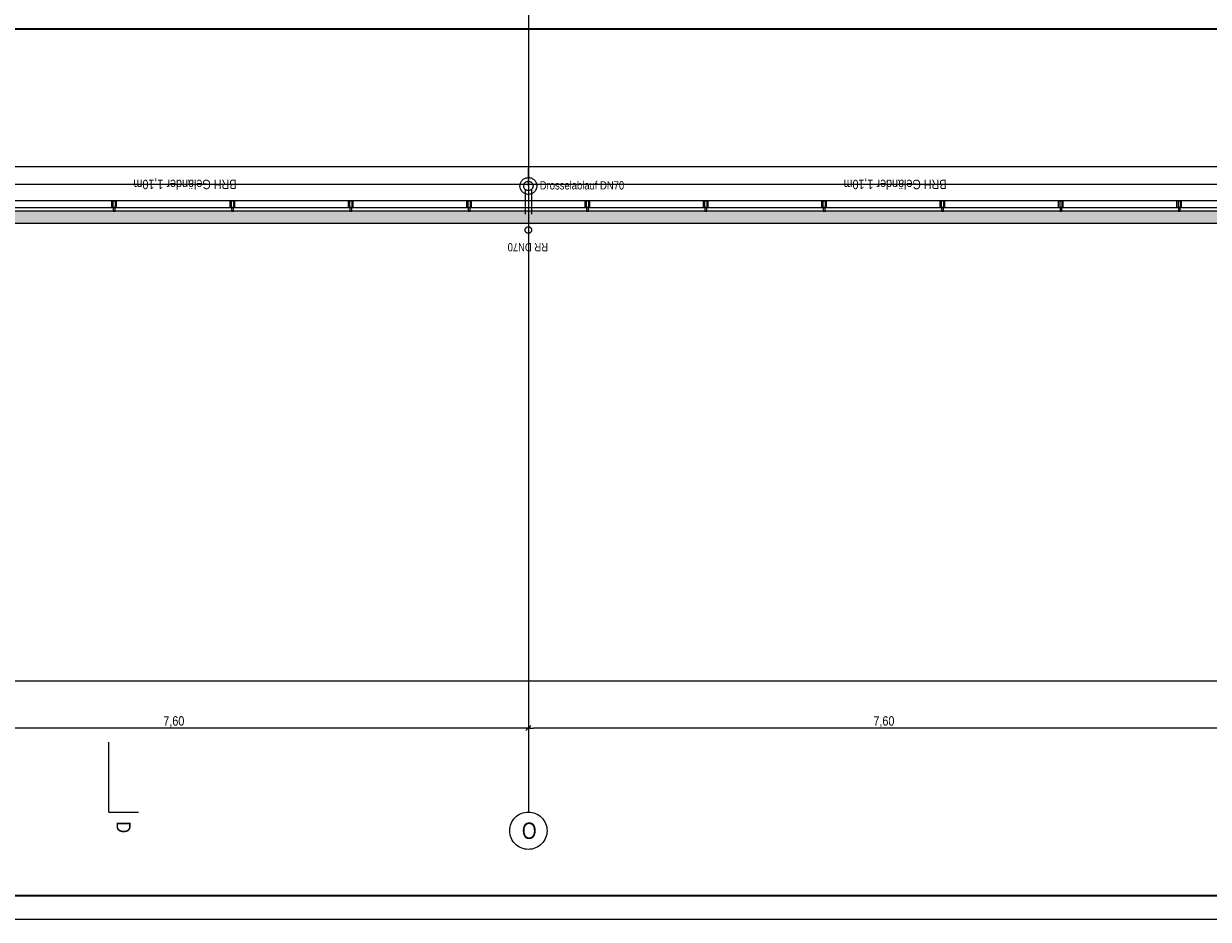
# Model space of a CAD drawing. Extents: x -720 to 300, y 62 to 1112.
# Tile 5 of 50: x -410 to -157, y 62 to 254. Entities that reach past the tile are written whole.
import ezdxf
from ezdxf.lldxf.tags import DXFTag

# ---------------------------------------------------------------- set-up
doc = ezdxf.new("R2010")
doc.units = 0
doc.layers.get('0').update_dxf_attribs({"lineweight": 13})
for name, color, linetype, lineweight, true_color in [('30 -36 Dächer- 3 Dachbeläge', 9, 'Continuous', 15, 0x808080), ('30 -36 Dächer- 3 Dachbeläge Gründach', 9, 'Continuous', 9, 0x808080), ('30 -36 Dächer- 4 Dachbekleidungen', 9, 'Continuous', 9, 0x808080), ('40 -41 Abwasser_Wasser_Gas- 1 Abwasser + sanitäre Anlagen', 7, 'Continuous', 9, 0xff6633), ('70 -72 Beschriftung- 1 Beschriftung allgemein', 7, 'Continuous', 9, 0xff6633), ('70 -76 Bemaßung- 2 Allgemein', 9, 'Continuous', 5, 0x808080)]:
    doc.layers.add(name, color=color, linetype=linetype, lineweight=lineweight, true_color=true_color)
for name, color, linetype, lineweight in [('40 -41 Abwasser_Wasser_Gas- 2 Wasser-1', 7, 'Continuous', 15), ('70 -71 Achsen- 1 Gebäudeachsen', 7, 'STRICHPUNKT2-A06DNB31MF', 18), ('70 -72 Beschriftung- 6 Schnittverläufe', 7, 'STRICHPUNKT2-A06DNB31MF', 25), ('E_PV_Aufstellzone', 7, 'grob', 35), ('iwb_Plankopf Rahmen', 7, 'Continuous', 35), ('Keine', 7, 'Continuous', 9)]:
    doc.layers.add(name, color=color, linetype=linetype, lineweight=lineweight)
doc.styles.get("Standard").update_dxf_attribs({"font": 'ARIALN.TTF'})
tags = doc.linetypes.add('grob', pattern=[14, 3, -8, 3]).pattern_tags.tags
tags[8:9] = [DXFTag(74, 4), DXFTag(75, 0), DXFTag(340, '0'), DXFTag(46, 0.0), DXFTag(50, 0.0), DXFTag(44, 0.0), DXFTag(45, 0.0)]
tags[6:7] = [DXFTag(74, 4), DXFTag(75, 0), DXFTag(340, '0'), DXFTag(46, 0.0), DXFTag(50, 0.0), DXFTag(44, 0.0), DXFTag(45, 0.0)]
tags[4:5] = [DXFTag(74, 4), DXFTag(75, 0), DXFTag(340, '0'), DXFTag(46, 0.0), DXFTag(50, 0.0), DXFTag(44, 0.0), DXFTag(45, 0.0)]
tags = doc.linetypes.add('grob-A06DNB30MF', pattern=[14, 3, -8, 3]).pattern_tags.tags
tags[8:9] = [DXFTag(74, 4), DXFTag(75, 0), DXFTag(340, '0'), DXFTag(46, 0.0), DXFTag(50, 0.0), DXFTag(44, 0.0), DXFTag(45, 0.0)]
tags[6:7] = [DXFTag(74, 4), DXFTag(75, 0), DXFTag(340, '0'), DXFTag(46, 0.0), DXFTag(50, 0.0), DXFTag(44, 0.0), DXFTag(45, 0.0)]
tags[4:5] = [DXFTag(74, 4), DXFTag(75, 0), DXFTag(340, '0'), DXFTag(46, 0.0), DXFTag(50, 0.0), DXFTag(44, 0.0), DXFTag(45, 0.0)]
tags = doc.linetypes.add('STRICHPUNKT2-A06DNB31MF', pattern=[12.7, 6.35, -3.175, 0, -3.175]).pattern_tags.tags
tags[10:11] = [DXFTag(74, 4), DXFTag(75, 0), DXFTag(340, '0'), DXFTag(46, 0.0), DXFTag(50, 0.0), DXFTag(44, 0.0), DXFTag(45, 0.0)]
tags[8:9] = [DXFTag(74, 4), DXFTag(75, 0), DXFTag(340, '0'), DXFTag(46, 0.0), DXFTag(50, 0.0), DXFTag(44, 0.0), DXFTag(45, 0.0)]
tags[6:7] = [DXFTag(74, 4), DXFTag(75, 0), DXFTag(340, '0'), DXFTag(46, 0.0), DXFTag(50, 0.0), DXFTag(44, 0.0), DXFTag(45, 0.0)]
tags[4:5] = [DXFTag(74, 4), DXFTag(75, 0), DXFTag(340, '0'), DXFTag(46, 0.0), DXFTag(50, 0.0), DXFTag(44, 0.0), DXFTag(45, 0.0)]

# ---------------------------------------------------------------- blocks, each defined once
blk = doc.blocks.new('Referenz-A06DNB32MF')
at = {"layer": '30 -36 Dächer- 3 Dachbeläge', "color": 0, "lineweight": 9}
for p, q in [((-682.36, 223.71), (-16.15, 223.71)), ((7.45, 214.11), (-682.36, 214.11))]:
    blk.add_line(p, q, dxfattribs=at)
at = {"layer": '30 -36 Dächer- 3 Dachbeläge', "color": 0, "linetype": 'Continuous', "ltscale": 0.15}
for p, q in [((7.45, 214.11), (-682.36, 214.11)), ((-682.36, 211.51), (10.05, 211.51))]:
    blk.add_line(p, q, dxfattribs=at)
at = {"layer": '30 -36 Dächer- 3 Dachbeläge', "color": 0, "linetype": 'Continuous', "lineweight": 0, "ltscale": 0.13}
for points in [[(7.45, 214.11), (10.05, 211.51), (-682.36, 212.98)], [(7.45, 214.11), (-682.36, 212.98), (-682.36, 214.11)], [(10.05, 211.51), (-682.36, 212.98), (-682.36, 211.51)]]:
    blk.add_solid(points, dxfattribs=at)
at = {"layer": '30 -36 Dächer- 3 Dachbeläge Gründach', "color": 0, "linetype": 'Continuous', "ltscale": 0.13}
blk.add_line((-682.36, 223.71), (-2.15, 223.71), dxfattribs=at)
at = {"layer": '30 -36 Dächer- 4 Dachbekleidungen', "color": 0, "linetype": 'Continuous', "ltscale": 0.13}
for p, q in [((5.25, 216.31), (-682.36, 216.31)), ((-391.52, 214.91), (-391.52, 216.31)), ((-391.52, 216.31), (-391.22, 216.31)), ((-391.22, 214.91), (-391.22, 216.31)), ((-391.22, 216.31), (-390.82, 216.31)), ((-390.82, 216.31), (-390.82, 214.91)), ((-390.52, 216.31), (-390.82, 216.31)), ((-390.52, 214.91), (-390.52, 216.31)), ((-366.19, 214.91), (-366.19, 216.31)), ((-366.19, 216.31), (-365.89, 216.31)), ((-365.89, 214.91), (-365.89, 216.31)), ((-365.89, 216.31), (-365.49, 216.31)), ((-365.49, 216.31), (-365.49, 214.91)), ((-365.19, 216.31), (-365.49, 216.31)), ((-365.19, 214.91), (-365.19, 216.31)), ((-340.85, 214.91), (-340.85, 216.31)), ((-340.85, 216.31), (-340.55, 216.31)), ((-340.55, 214.91), (-340.55, 216.31)), ((-340.55, 216.31), (-340.15, 216.31)), ((-340.15, 216.31), (-340.15, 214.91)), ((-339.85, 216.31), (-340.15, 216.31)), ((-339.85, 214.91), (-339.85, 216.31)), ((-315.52, 214.91), (-315.52, 216.31)), ((-315.52, 216.31), (-315.22, 216.31)), ((-315.22, 214.91), (-315.22, 216.31)), ((-315.22, 216.31), (-314.82, 216.31)), ((-314.82, 216.31), (-314.82, 214.91)), ((-314.52, 216.31), (-314.82, 216.31)), ((-314.52, 214.91), (-314.52, 216.31)), ((-290.19, 214.91), (-290.19, 216.31)), ((-290.19, 216.31), (-289.89, 216.31)), ((-289.89, 214.91), (-289.89, 216.31)), ((-289.89, 216.31), (-289.49, 216.31)), ((-289.49, 216.31), (-289.49, 214.91)), ((-289.19, 216.31), (-289.49, 216.31)), ((-289.19, 214.91), (-289.19, 216.31)), ((-264.85, 214.91), (-264.85, 216.31)), ((-264.85, 216.31), (-264.55, 216.31)), ((-264.55, 214.91), (-264.55, 216.31)), ((-264.55, 216.31), (-264.15, 216.31)), ((-264.15, 216.31), (-264.15, 214.91)), ((-263.85, 216.31), (-264.15, 216.31)), ((-263.85, 214.91), (-263.85, 216.31)), ((-239.52, 214.91), (-239.52, 216.31)), ((-239.52, 216.31), (-239.22, 216.31)), ((-239.22, 214.91), (-239.22, 216.31)), ((-239.22, 216.31), (-238.82, 216.31)), ((-238.82, 216.31), (-238.82, 214.91)), ((-238.52, 216.31), (-238.82, 216.31)), ((-238.52, 214.91), (-238.52, 216.31)), ((-214.19, 214.91), (-214.19, 216.31)), ((-214.19, 216.31), (-213.89, 216.31)), ((-213.89, 214.91), (-213.89, 216.31)), ((-213.89, 216.31), (-213.49, 216.31)), ((-213.49, 216.31), (-213.49, 214.91)), ((-213.19, 216.31), (-213.49, 216.31)), ((-213.19, 214.91), (-213.19, 216.31)), ((-188.85, 214.91), (-188.85, 216.31)), ((-188.85, 216.31), (-188.55, 216.31)), ((-188.55, 214.91), (-188.55, 216.31)), ((-188.55, 216.31), (-188.15, 216.31)), ((-188.15, 216.31), (-188.15, 214.91)), ((-187.85, 216.31), (-188.15, 216.31)), ((-187.85, 214.91), (-187.85, 216.31)), ((-163.52, 214.91), (-163.52, 216.31)), ((-163.52, 216.31), (-163.22, 216.31)), ((-163.22, 214.91), (-163.22, 216.31)), ((-163.22, 216.31), (-162.82, 216.31)), ((-162.82, 216.31), (-162.82, 214.91)), ((-162.52, 216.31), (-162.82, 216.31)), ((-162.52, 214.91), (-162.52, 216.31)), ((-682.36, 214.91), (6.65, 214.91)), ((-390.82, 214.91), (-391.22, 214.91)), ((-391.22, 214.91), (-391.22, 214.11)), ((-391.22, 214.11), (-390.82, 214.11)), ((-390.82, 214.11), (-390.82, 214.91)), ((-365.49, 214.91), (-365.89, 214.91)), ((-365.89, 214.91), (-365.89, 214.11)), ((-365.89, 214.11), (-365.49, 214.11)), ((-365.49, 214.11), (-365.49, 214.91)), ((-340.15, 214.91), (-340.55, 214.91)), ((-340.55, 214.91), (-340.55, 214.11)), ((-340.55, 214.11), (-340.15, 214.11)), ((-340.15, 214.11), (-340.15, 214.91)), ((-314.82, 214.91), (-315.22, 214.91)), ((-315.22, 214.91), (-315.22, 214.11)), ((-315.22, 214.11), (-314.82, 214.11)), ((-314.82, 214.11), (-314.82, 214.91)), ((-289.49, 214.91), (-289.89, 214.91)), ((-289.89, 214.91), (-289.89, 214.11)), ((-289.89, 214.11), (-289.49, 214.11)), ((-289.49, 214.11), (-289.49, 214.91)), ((-264.15, 214.91), (-264.55, 214.91)), ((-264.55, 214.91), (-264.55, 214.11)), ((-264.55, 214.11), (-264.15, 214.11)), ((-264.15, 214.11), (-264.15, 214.91)), ((-238.82, 214.91), (-239.22, 214.91)), ((-239.22, 214.91), (-239.22, 214.11)), ((-239.22, 214.11), (-238.82, 214.11)), ((-238.82, 214.11), (-238.82, 214.91)), ((-213.49, 214.91), (-213.89, 214.91)), ((-213.89, 214.91), (-213.89, 214.11)), ((-213.89, 214.11), (-213.49, 214.11)), ((-213.49, 214.11), (-213.49, 214.91)), ((-188.15, 214.91), (-188.55, 214.91)), ((-188.55, 214.91), (-188.55, 214.11)), ((-188.55, 214.11), (-188.15, 214.11)), ((-188.15, 214.11), (-188.15, 214.91)), ((-162.82, 214.91), (-163.22, 214.91)), ((-163.22, 214.91), (-163.22, 214.11)), ((-163.22, 214.11), (-162.82, 214.11)), ((-162.82, 214.11), (-162.82, 214.91))]:
    blk.add_line(p, q, dxfattribs=at)
at = {"layer": '40 -41 Abwasser_Wasser_Gas- 1 Abwasser + sanitäre Anlagen', "color": 0, "linetype": 'grob-A06DNB30MF', "ltscale": 0.13}
for p, q in [((-302.35, 224.6), (-302.35, 219.51)), ((-303.05, 218.8), (-303.05, 213.44)), ((-301.65, 218.8), (-301.65, 213.44))]:
    blk.add_line(p, q, dxfattribs=at)
at = {"layer": '40 -41 Abwasser_Wasser_Gas- 1 Abwasser + sanitäre Anlagen', "color": 0, "linetype": 'Continuous', "lineweight": 5, "ltscale": 0.13}
for p, q in [((-302.35, 219.51), (-302.37, 219.57)), ((-302.37, 219.57), (-302.34, 219.57)), ((-302.34, 219.57), (-302.35, 219.51))]:
    blk.add_line(p, q, dxfattribs=at)
at = {"layer": '40 -41 Abwasser_Wasser_Gas- 1 Abwasser + sanitäre Anlagen', "color": 0, "lineweight": 0}
for points in [[(-302.35, 219.51), (-302.37, 219.57), (-302.35, 219.57)], [(-302.35, 219.51), (-302.35, 219.57), (-302.34, 219.57)]]:
    blk.add_solid(points, dxfattribs=at)
at = {"layer": '40 -41 Abwasser_Wasser_Gas- 2 Wasser-1', "color": 0, "linetype": 'Continuous', "ltscale": 0.15}
for p, q in [((-302.35, 219.51), (-302.35, 223.35)), ((-303.82, 220.56), (-303.71, 220.7)), ((-303.71, 220.7), (-303.58, 220.83)), ((-303.58, 220.83), (-303.45, 220.94)), ((-303.45, 220.94), (-303.3, 221.04)), ((-303.3, 221.04), (-303.15, 221.13)), ((-303.15, 221.13), (-302.99, 221.2)), ((-302.99, 221.2), (-302.82, 221.25)), ((-302.82, 221.25), (-302.65, 221.29)), ((-302.65, 221.29), (-302.47, 221.31)), ((-302.47, 221.31), (-302.3, 221.31)), ((-302.3, 221.31), (-302.12, 221.3)), ((-302.12, 221.3), (-301.95, 221.27)), ((-301.95, 221.27), (-301.78, 221.22)), ((-301.78, 221.22), (-301.61, 221.15)), ((-301.61, 221.15), (-301.45, 221.07)), ((-301.45, 221.07), (-301.31, 220.98)), ((-301.31, 220.98), (-301.17, 220.87)), ((-301.17, 220.87), (-301.04, 220.74)), ((-301.04, 220.74), (-300.93, 220.61)), ((-304.15, 219.57), (-304.14, 219.75)), ((-304.15, 219.39), (-304.15, 219.57)), ((-304.13, 219.22), (-304.15, 219.39)), ((-304.14, 219.75), (-304.11, 219.92)), ((-304.09, 219.05), (-304.13, 219.22)), ((-304.11, 219.92), (-304.06, 220.09)), ((-304.04, 218.88), (-304.09, 219.05)), ((-304.06, 220.09), (-303.99, 220.25)), ((-303.97, 218.72), (-304.04, 218.88)), ((-303.99, 220.25), (-303.91, 220.41)), ((-303.88, 218.56), (-303.97, 218.72)), ((-303.91, 220.41), (-303.82, 220.56)), ((-303.78, 218.42), (-303.88, 218.56)), ((-303.67, 218.28), (-303.78, 218.42)), ((-303.54, 218.16), (-303.67, 218.28)), ((-303.4, 218.05), (-303.54, 218.16)), ((-303.35, 219.64), (-303.33, 219.74)), ((-303.35, 219.54), (-303.35, 219.64)), ((-303.35, 219.45), (-303.35, 219.54)), ((-303.34, 219.35), (-303.35, 219.45)), ((-303.32, 219.25), (-303.34, 219.35)), ((-303.33, 219.74), (-303.3, 219.83)), ((-303.29, 219.16), (-303.32, 219.25)), ((-303.3, 219.83), (-303.27, 219.92)), ((-303.25, 219.07), (-303.29, 219.16)), ((-303.27, 219.92), (-303.22, 220.01)), ((-303.2, 218.98), (-303.25, 219.07)), ((-303.22, 220.01), (-303.17, 220.09)), ((-303.15, 218.9), (-303.2, 218.98)), ((-303.17, 220.09), (-303.11, 220.17)), ((-303.08, 218.83), (-303.15, 218.9)), ((-303.11, 220.17), (-303.04, 220.24)), ((-303.01, 218.76), (-303.08, 218.83)), ((-303.04, 220.24), (-302.96, 220.31)), ((-302.94, 218.7), (-303.01, 218.76)), ((-302.96, 220.31), (-302.88, 220.36)), ((-302.85, 218.65), (-302.94, 218.7)), ((-302.88, 220.36), (-302.8, 220.41)), ((-302.77, 218.6), (-302.85, 218.65)), ((-302.8, 220.41), (-302.71, 220.45)), ((-302.68, 218.57), (-302.77, 218.6)), ((-302.71, 220.45), (-302.61, 220.48)), ((-302.58, 218.54), (-302.68, 218.57)), ((-302.61, 220.48), (-302.52, 220.5)), ((-302.48, 218.52), (-302.58, 218.54)), ((-302.52, 220.5), (-302.42, 220.51)), ((-302.39, 218.51), (-302.48, 218.52)), ((-302.42, 220.51), (-302.32, 220.51)), ((-302.29, 218.51), (-302.39, 218.51)), ((-302.32, 220.51), (-302.22, 220.5)), ((-302.19, 218.53), (-302.29, 218.51)), ((-302.22, 220.5), (-302.13, 220.49)), ((-302.1, 218.55), (-302.19, 218.53)), ((-302.13, 220.49), (-302.03, 220.46)), ((-302, 218.58), (-302.1, 218.55)), ((-302.03, 220.46), (-301.94, 220.42)), ((-301.91, 218.62), (-302, 218.58)), ((-301.94, 220.42), (-301.85, 220.38)), ((-301.83, 218.66), (-301.91, 218.62)), ((-301.85, 220.38), (-301.77, 220.32)), ((-301.75, 218.72), (-301.83, 218.66)), ((-301.77, 220.32), (-301.69, 220.26)), ((-301.67, 218.78), (-301.75, 218.72)), ((-301.69, 220.26), (-301.62, 220.2)), ((-301.6, 218.85), (-301.67, 218.78)), ((-301.62, 220.2), (-301.56, 220.12)), ((-301.54, 218.93), (-301.6, 218.85)), ((-301.56, 220.12), (-301.51, 220.04)), ((-301.49, 219.01), (-301.54, 218.93)), ((-301.51, 220.04), (-301.46, 219.95)), ((-301.44, 219.1), (-301.49, 219.01)), ((-301.46, 219.95), (-301.42, 219.86)), ((-301.41, 219.19), (-301.44, 219.1)), ((-301.42, 219.86), (-301.39, 219.77)), ((-301.38, 219.29), (-301.41, 219.19)), ((-301.26, 218.08), (-301.4, 217.98)), ((-301.39, 219.77), (-301.37, 219.67)), ((-301.36, 219.38), (-301.38, 219.29)), ((-301.37, 219.67), (-301.36, 219.58)), ((-301.36, 219.58), (-301.35, 219.48)), ((-301.35, 219.48), (-301.36, 219.38)), ((-301.12, 218.2), (-301.26, 218.08)), ((-301, 218.33), (-301.12, 218.2)), ((-300.89, 218.46), (-301, 218.33)), ((-300.93, 220.61), (-300.83, 220.46)), ((-300.8, 218.61), (-300.89, 218.46)), ((-300.83, 220.46), (-300.74, 220.31)), ((-300.71, 218.77), (-300.8, 218.61)), ((-300.74, 220.31), (-300.67, 220.15)), ((-300.65, 218.93), (-300.71, 218.77)), ((-300.67, 220.15), (-300.62, 219.98)), ((-300.6, 219.1), (-300.65, 218.93)), ((-300.62, 219.98), (-300.58, 219.81)), ((-300.57, 219.28), (-300.6, 219.1)), ((-300.58, 219.81), (-300.56, 219.63)), ((-300.56, 219.45), (-300.57, 219.28)), ((-300.56, 219.63), (-300.56, 219.45)), ((-303.25, 217.95), (-303.4, 218.05)), ((-303.1, 217.87), (-303.25, 217.95)), ((-302.93, 217.81), (-303.1, 217.87)), ((-302.76, 217.76), (-302.93, 217.81)), ((-302.59, 217.73), (-302.76, 217.76)), ((-302.41, 217.71), (-302.59, 217.73)), ((-302.24, 217.72), (-302.41, 217.71)), ((-302.06, 217.74), (-302.24, 217.72)), ((-301.89, 217.77), (-302.06, 217.74)), ((-301.72, 217.83), (-301.89, 217.77)), ((-301.56, 217.9), (-301.72, 217.83)), ((-301.4, 217.98), (-301.56, 217.9)), ((-302.96, 210.42), (-302.92, 210.48)), ((-302.96, 210.42), (-302.92, 210.48)), ((-302.92, 210.48), (-302.88, 210.53)), ((-302.92, 210.48), (-302.88, 210.53)), ((-302.88, 210.53), (-302.83, 210.58)), ((-302.88, 210.53), (-302.83, 210.58)), ((-302.83, 210.58), (-302.78, 210.63)), ((-302.83, 210.58), (-302.78, 210.63)), ((-302.78, 210.63), (-302.72, 210.67)), ((-302.78, 210.63), (-302.72, 210.67)), ((-302.72, 210.67), (-302.66, 210.7)), ((-302.72, 210.67), (-302.66, 210.7)), ((-302.66, 210.7), (-302.6, 210.73)), ((-302.66, 210.7), (-302.6, 210.73)), ((-302.6, 210.73), (-302.54, 210.75)), ((-302.6, 210.73), (-302.54, 210.75)), ((-302.54, 210.75), (-302.47, 210.76)), ((-302.54, 210.75), (-302.47, 210.76)), ((-302.47, 210.76), (-302.4, 210.77)), ((-302.47, 210.76), (-302.4, 210.77)), ((-302.4, 210.77), (-302.33, 210.77)), ((-302.4, 210.77), (-302.33, 210.77)), ((-302.33, 210.77), (-302.26, 210.77)), ((-302.33, 210.77), (-302.26, 210.77)), ((-302.26, 210.77), (-302.2, 210.75)), ((-302.26, 210.77), (-302.2, 210.75)), ((-302.2, 210.75), (-302.13, 210.74)), ((-302.2, 210.75), (-302.13, 210.74)), ((-302.13, 210.74), (-302.07, 210.71)), ((-302.13, 210.74), (-302.07, 210.71)), ((-302.07, 210.71), (-302, 210.68)), ((-302.07, 210.71), (-302, 210.68)), ((-302, 210.68), (-301.95, 210.64)), ((-302, 210.68), (-301.95, 210.64)), ((-301.95, 210.64), (-301.89, 210.6)), ((-301.95, 210.64), (-301.89, 210.6)), ((-301.89, 210.6), (-301.84, 210.55)), ((-301.89, 210.6), (-301.84, 210.55)), ((-301.84, 210.55), (-301.8, 210.5)), ((-301.84, 210.55), (-301.8, 210.5)), ((-301.8, 210.5), (-301.76, 210.44)), ((-301.8, 210.5), (-301.76, 210.44)), ((-303.05, 210.16), (-303.04, 210.23)), ((-303.05, 210.16), (-303.04, 210.23)), ((-303.05, 210.1), (-303.05, 210.16)), ((-303.05, 210.1), (-303.05, 210.16)), ((-303.05, 210.03), (-303.05, 210.1)), ((-303.05, 210.03), (-303.05, 210.1)), ((-303.04, 209.96), (-303.05, 210.03)), ((-303.04, 209.96), (-303.05, 210.03)), ((-303.04, 210.23), (-303.02, 210.3)), ((-303.04, 210.23), (-303.02, 210.3)), ((-303.03, 209.89), (-303.04, 209.96)), ((-303.03, 209.89), (-303.04, 209.96)), ((-303.01, 209.83), (-303.03, 209.89)), ((-303.01, 209.83), (-303.03, 209.89)), ((-303.02, 210.3), (-302.99, 210.36)), ((-303.02, 210.3), (-302.99, 210.36)), ((-302.98, 209.76), (-303.01, 209.83)), ((-302.98, 209.76), (-303.01, 209.83)), ((-302.99, 210.36), (-302.96, 210.42)), ((-302.99, 210.36), (-302.96, 210.42)), ((-302.95, 209.7), (-302.98, 209.76)), ((-302.95, 209.7), (-302.98, 209.76)), ((-302.91, 209.65), (-302.95, 209.7)), ((-302.91, 209.65), (-302.95, 209.7)), ((-302.87, 209.59), (-302.91, 209.65)), ((-302.87, 209.59), (-302.91, 209.65)), ((-302.82, 209.55), (-302.87, 209.59)), ((-302.82, 209.55), (-302.87, 209.59)), ((-302.76, 209.5), (-302.82, 209.55)), ((-302.76, 209.5), (-302.82, 209.55)), ((-302.7, 209.47), (-302.76, 209.5)), ((-302.7, 209.47), (-302.76, 209.5)), ((-302.64, 209.43), (-302.7, 209.47)), ((-302.64, 209.43), (-302.7, 209.47)), ((-302.58, 209.41), (-302.64, 209.43)), ((-302.58, 209.41), (-302.64, 209.43)), ((-302.51, 209.39), (-302.58, 209.41)), ((-302.51, 209.39), (-302.58, 209.41)), ((-302.45, 209.38), (-302.51, 209.39)), ((-302.45, 209.38), (-302.51, 209.39)), ((-302.38, 209.37), (-302.45, 209.38)), ((-302.38, 209.37), (-302.45, 209.38)), ((-302.31, 209.37), (-302.38, 209.37)), ((-302.31, 209.37), (-302.38, 209.37)), ((-302.24, 209.38), (-302.31, 209.37)), ((-302.24, 209.38), (-302.31, 209.37)), ((-302.17, 209.4), (-302.24, 209.38)), ((-302.17, 209.4), (-302.24, 209.38)), ((-302.11, 209.42), (-302.17, 209.4)), ((-302.11, 209.42), (-302.17, 209.4)), ((-302.04, 209.44), (-302.11, 209.42)), ((-302.04, 209.44), (-302.11, 209.42)), ((-301.98, 209.48), (-302.04, 209.44)), ((-301.98, 209.48), (-302.04, 209.44)), ((-301.93, 209.52), (-301.98, 209.48)), ((-301.93, 209.52), (-301.98, 209.48)), ((-301.88, 209.56), (-301.93, 209.52)), ((-301.88, 209.56), (-301.93, 209.52)), ((-301.83, 209.61), (-301.88, 209.56)), ((-301.83, 209.61), (-301.88, 209.56)), ((-301.79, 209.66), (-301.83, 209.61)), ((-301.79, 209.66), (-301.83, 209.61)), ((-301.75, 209.72), (-301.79, 209.66)), ((-301.75, 209.72), (-301.79, 209.66)), ((-301.76, 210.44), (-301.73, 210.38)), ((-301.76, 210.44), (-301.73, 210.38)), ((-301.72, 209.78), (-301.75, 209.72)), ((-301.72, 209.78), (-301.75, 209.72)), ((-301.73, 210.38), (-301.7, 210.32)), ((-301.73, 210.38), (-301.7, 210.32)), ((-301.69, 209.85), (-301.72, 209.78)), ((-301.69, 209.85), (-301.72, 209.78)), ((-301.7, 210.32), (-301.68, 210.25)), ((-301.7, 210.32), (-301.68, 210.25)), ((-301.67, 209.91), (-301.69, 209.85)), ((-301.67, 209.91), (-301.69, 209.85)), ((-301.68, 210.25), (-301.66, 210.19)), ((-301.68, 210.25), (-301.66, 210.19)), ((-301.66, 209.98), (-301.67, 209.91)), ((-301.66, 209.98), (-301.67, 209.91)), ((-301.66, 210.19), (-301.66, 210.12)), ((-301.66, 210.19), (-301.66, 210.12)), ((-301.66, 210.12), (-301.65, 210.05)), ((-301.66, 210.12), (-301.65, 210.05)), ((-301.65, 210.05), (-301.66, 209.98)), ((-301.65, 210.05), (-301.66, 209.98))]:
    blk.add_line(p, q, dxfattribs=at)
at = {"layer": '70 -71 Achsen- 1 Gebäudeachsen', "color": 0, "linetype": 'STRICHPUNKT2-A06DNB31MF', "ltscale": 0.18}
for p, q in [((-302.35, 1084.85), (-302.35, 85.41)), ((-682.36, 219.91), (76.35, 219.91))]:
    blk.add_line(p, q, dxfattribs=at)
at = {"layer": '70 -72 Beschriftung- 6 Schnittverläufe', "color": 0, "linetype": 'STRICHPUNKT2-A06DNB31MF', "ltscale": 0.25}
blk.add_line((-392.18, 85.41), (-392.18, 100.41), dxfattribs=at)
at = {"layer": '70 -76 Bemaßung- 2 Allgemein', "color": 0, "linetype": 'Continuous', "ltscale": 0.13}
for p, q in [((-11.35, 113.41), (-682.36, 113.41)), ((-302.35, 105.41), (-302.35, 102.41)), ((-302.35, 105.41), (-302.35, 102.41)), ((-303.41, 103.41), (-453.29, 103.41)), ((-301.85, 103.41), (-303.41, 103.41)), ((-301.82, 103.94), (-302.88, 102.88)), ((-302.88, 102.88), (-301.82, 103.94)), ((-302.85, 103.41), (-301.29, 103.41)), ((-151.41, 103.41), (-301.29, 103.41))]:
    blk.add_line(p, q, dxfattribs=at)
at = {"layer": 'Keine', "color": 0, "lineweight": 25}
blk.add_line((-392.18, 85.41), (-385.83, 85.41), dxfattribs=at)
at = {"layer": 'Keine', "color": 0, "linetype": 'Continuous', "ltscale": 0.13}
for p, q in [((-305.68, 83.63), (-305.45, 83.95)), ((-305.45, 83.95), (-305.18, 84.24)), ((-305.18, 84.24), (-304.89, 84.5)), ((-304.89, 84.5), (-304.58, 84.74)), ((-304.58, 84.74), (-304.24, 84.94)), ((-304.24, 84.94), (-303.89, 85.11)), ((-303.89, 85.11), (-303.52, 85.24)), ((-303.52, 85.24), (-303.13, 85.34)), ((-303.13, 85.34), (-302.75, 85.39)), ((-302.75, 85.39), (-302.35, 85.41)), ((-302.35, 85.41), (-301.96, 85.39)), ((-301.96, 85.39), (-301.57, 85.34)), ((-301.57, 85.34), (-301.19, 85.24)), ((-301.19, 85.24), (-300.82, 85.11)), ((-300.82, 85.11), (-300.47, 84.94)), ((-300.47, 84.94), (-300.13, 84.74)), ((-300.13, 84.74), (-299.82, 84.5)), ((-299.82, 84.5), (-299.53, 84.24)), ((-299.53, 84.24), (-299.26, 83.95)), ((-299.26, 83.95), (-299.03, 83.63)), ((-306.35, 81.41), (-306.34, 81.8)), ((-306.34, 81.02), (-306.35, 81.41)), ((-306.34, 81.8), (-306.28, 82.19)), ((-306.28, 82.19), (-306.18, 82.57)), ((-306.18, 82.57), (-306.05, 82.94)), ((-306.05, 82.94), (-305.88, 83.3)), ((-305.88, 83.3), (-305.68, 83.63)), ((-299.03, 83.63), (-298.83, 83.3)), ((-298.83, 83.3), (-298.66, 82.94)), ((-298.66, 82.94), (-298.53, 82.57)), ((-298.53, 82.57), (-298.43, 82.19)), ((-298.43, 82.19), (-298.37, 81.8)), ((-298.37, 81.8), (-298.35, 81.41)), ((-298.35, 81.41), (-298.37, 81.02)), ((-306.28, 80.63), (-306.34, 81.02)), ((-306.18, 80.25), (-306.28, 80.63)), ((-306.05, 79.88), (-306.18, 80.25)), ((-305.88, 79.53), (-306.05, 79.88)), ((-305.68, 79.19), (-305.88, 79.53)), ((-305.45, 78.87), (-305.68, 79.19)), ((-305.18, 78.58), (-305.45, 78.87)), ((-299.26, 78.87), (-299.53, 78.58)), ((-299.03, 79.19), (-299.26, 78.87)), ((-298.83, 79.53), (-299.03, 79.19)), ((-298.66, 79.88), (-298.83, 79.53)), ((-298.53, 80.25), (-298.66, 79.88)), ((-298.43, 80.63), (-298.53, 80.25)), ((-298.37, 81.02), (-298.43, 80.63)), ((-304.89, 78.32), (-305.18, 78.58)), ((-304.58, 78.09), (-304.89, 78.32)), ((-304.24, 77.88), (-304.58, 78.09)), ((-303.89, 77.72), (-304.24, 77.88)), ((-303.52, 77.58), (-303.89, 77.72)), ((-303.13, 77.49), (-303.52, 77.58)), ((-302.75, 77.43), (-303.13, 77.49)), ((-302.35, 77.41), (-302.75, 77.43)), ((-301.96, 77.43), (-302.35, 77.41)), ((-301.57, 77.49), (-301.96, 77.43)), ((-301.19, 77.58), (-301.57, 77.49)), ((-300.82, 77.72), (-301.19, 77.58)), ((-300.47, 77.88), (-300.82, 77.72)), ((-300.13, 78.09), (-300.47, 77.88)), ((-299.82, 78.32), (-300.13, 78.09)), ((-299.53, 78.58), (-299.82, 78.32))]:
    blk.add_line(p, q, dxfattribs=at)
at = {"layer": '70 -72 Beschriftung- 1 Beschriftung allgemein', "color": 0, "linetype": 'Continuous', "ltscale": 0.13, "attachment_point": 1, "rotation": 180}
for s, insert, char_height in [('{\\fArial Narrow;BRH Geländer 1,10m}', (-364.84, 218.83), 2.0138), ('{\\fArial Narrow;BRH Geländer 1,10m}', (-212.84, 218.83), 2.0138), ('{\\fArial Narrow;RR DN70}', (-298.16, 205.51), 1.7621), ('{\\fArial Narrow;RR DN70}', (-298.16, 205.51), 1.7621)]:
    blk.add_mtext(s, dxfattribs=dict(at, insert=insert, char_height=char_height))
at = {"layer": '70 -72 Beschriftung- 1 Beschriftung allgemein', "color": 0, "linetype": 'Continuous', "ltscale": 0.13, "insert": (-299.91, 220.53), "char_height": 1.7621, "attachment_point": 1}
blk.add_mtext('{\\fArial Narrow;Drosselablauf DN70}', dxfattribs=at)
at = {"layer": '70 -76 Bemaßung- 2 Allgemein', "color": 0, "linetype": 'Continuous', "ltscale": 0.13, "char_height": 2.0138, "attachment_point": 1}
for insert in [(-380.49, 105.93), (-228.49, 105.93)]:
    blk.add_mtext('{\\fArial Narrow;7,60}', dxfattribs=dict(at, insert=insert))
at = {"layer": 'Keine', "color": 0, "linetype": 'Continuous', "ltscale": 0.13, "insert": (-387.49, 83.41), "char_height": 3.0207, "attachment_point": 1, "rotation": 270}
blk.add_mtext('{\\fArial Narrow;D}', dxfattribs=at)
at = {"layer": 'Keine', "color": 0, "linetype": 'Continuous', "ltscale": 0.13, "insert": (-303.74, 83.17), "char_height": 3.5241, "attachment_point": 1}
blk.add_mtext('{\\fArial Narrow;O}', dxfattribs=at)
blk = doc.blocks.new('Polygon-A06DNB34MF')
at = {"color": 0, "linetype": 'ByBlock', "lineweight": -2, "ltscale": 0.7}
blk.add_line((-66.98, 253.13), (-682.36, 253.13), dxfattribs=at)

msp = doc.modelspace()

# ---------------------------------------------------------------- linework, layer by layer
at = {"layer": 'iwb_Plankopf Rahmen', "color": 8, "lineweight": 13, "ltscale": 0.13, "true_color": 0x808080}
msp.add_lwpolyline([(300.35, 62.43), (-719.65, 62.43), (-719.65, 1112.43), (300.35, 1112.43), (300.35, 62.43)], close=True, dxfattribs=at)
at = {"layer": 'iwb_Plankopf Rahmen', "ltscale": 0.35}
msp.add_lwpolyline([(-699.65, 67.43), (-699.65, 1107.43), (295.35, 1107.43), (295.35, 67.43), (-599.65, 67.43), (-699.65, 67.43)], close=True, dxfattribs=at)

# ---------------------------------------------------------------- block references
at = {"color": 8, "lineweight": 13, "ltscale": 0.13, "true_color": 0x808080}
msp.add_blockref('Referenz-A06DNB32MF', (0, 0), dxfattribs=at)
at = {"layer": 'E_PV_Aufstellzone', "ltscale": 0.7}
msp.add_blockref('Polygon-A06DNB34MF', (0, 0), dxfattribs=at)

doc.saveas('drawing.dxf')
